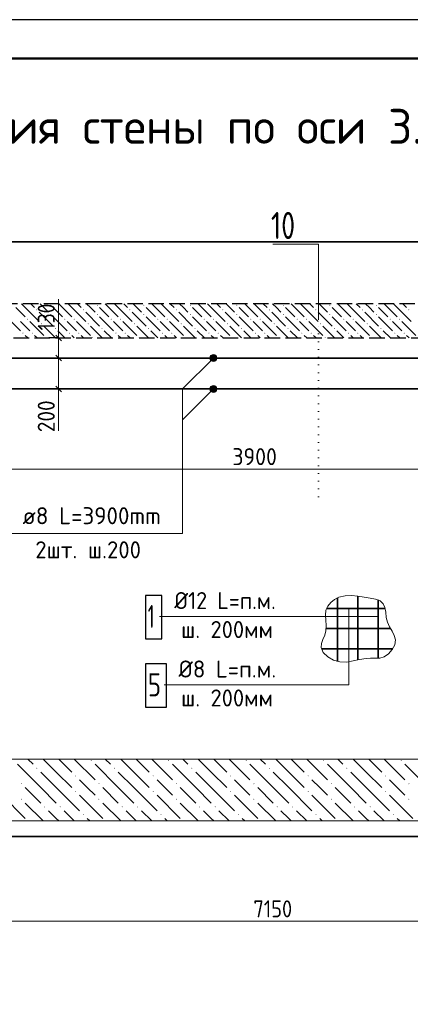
# Model space of a CAD drawing. Header units: millimetres. Extents: x 0 to 59400, y 0 to 42000.
# Tile 6 of 28: x 7919 to 12959, y 29282 to 42000. Entities that reach past the tile are written whole.
import ezdxf

# ---------------------------------------------------------------- set-up
doc = ezdxf.new("R2010")
doc.units = ezdxf.units.MM
doc.linetypes.add('______2', pattern=[270, 200, -70])
doc.linetypes.add('______9', pattern=[100, 0, -100])
for name, color, linetype, lineweight in [('Standard', 7, 'Continuous', 25), ('ЖБ Перекрытие верхний уровень', 7, '______2', 25), ('Заголовок чертежа', 7, 'Continuous', 25), ('Позиционная метка линия выноска', 7, 'Continuous', 13), ('Позиционная метка номер позиции', 7, 'Continuous', 13), ('Размерная линия_ общее', 7, 'Continuous', 13), ('Сечения символ', 7, 'Continuous', 25), ('Фоновоя арматура Х1', 52, 'Continuous', 25)]:
    doc.layers.add(name, color=color, linetype=linetype, lineweight=lineweight)
doc.layers.add('Размерная выноска', color=7, linetype='Continuous')
doc.layers.add('Стена ДОП арматура У', color=7, linetype='Continuous', lineweight=35, true_color=0x5a2814)
doc.styles.add('ISOCPEUR', font='txt')

msp = doc.modelspace()

# ---------------------------------------------------------------- hatches: boundary and pattern name
at = {"layer": 'ЖБ Перекрытие верхний уровень', "linetype": 'Continuous', "lineweight": 18, "transparency": 33554687}
for points in [[(8315, 38312), (8321, 38318), (8328, 38312), (8321, 38305)], [(8915, 38312), (8921, 38318), (8928, 38312), (8921, 38305)], [(9515, 38312), (9521, 38318), (9528, 38312), (9521, 38305)], [(10115, 38312), (10121, 38318), (10128, 38312), (10121, 38305)], [(10715, 38312), (10721, 38318), (10728, 38312), (10721, 38305)], [(11315, 38312), (11321, 38318), (11328, 38312), (11321, 38305)], [(11915, 38312), (11921, 38318), (11928, 38312), (11921, 38305)], [(12515, 38312), (12521, 38318), (12528, 38312), (12521, 38305)], [(8135, 38252), (8141, 38258), (8148, 38252), (8141, 38245)], [(8315, 38192), (8321, 38198), (8328, 38192), (8321, 38185)], [(8735, 38252), (8741, 38258), (8748, 38252), (8741, 38245)], [(8915, 38192), (8921, 38198), (8928, 38192), (8921, 38185)], [(9335, 38252), (9341, 38258), (9348, 38252), (9341, 38245)], [(9515, 38192), (9521, 38198), (9528, 38192), (9521, 38185)], [(9935, 38252), (9941, 38258), (9948, 38252), (9941, 38245)], [(10115, 38192), (10121, 38198), (10128, 38192), (10121, 38185)], [(10535, 38252), (10541, 38258), (10548, 38252), (10541, 38245)], [(10715, 38192), (10721, 38198), (10728, 38192), (10721, 38185)], [(11135, 38252), (11141, 38258), (11148, 38252), (11141, 38245)], [(11315, 38192), (11321, 38198), (11328, 38192), (11321, 38185)], [(11735, 38252), (11741, 38258), (11748, 38252), (11741, 38245)], [(11915, 38192), (11921, 38198), (11928, 38192), (11921, 38185)], [(12335, 38252), (12341, 38258), (12348, 38252), (12341, 38245)], [(12515, 38192), (12521, 38198), (12528, 38192), (12521, 38185)], [(12935, 38252), (12941, 38258), (12948, 38252), (12941, 38245)], [(8015, 38132), (8021, 38138), (8028, 38132), (8021, 38125)], [(8195, 38072), (8201, 38078), (8208, 38072), (8201, 38065)], [(8495, 38132), (8501, 38138), (8508, 38132), (8501, 38125)], [(8615, 38132), (8621, 38138), (8628, 38132), (8621, 38125)], [(8795, 38072), (8801, 38078), (8808, 38072), (8801, 38065)], [(9095, 38132), (9101, 38138), (9108, 38132), (9101, 38125)], [(9215, 38132), (9221, 38138), (9228, 38132), (9221, 38125)], [(9395, 38072), (9401, 38078), (9408, 38072), (9401, 38065)], [(9695, 38132), (9701, 38138), (9708, 38132), (9701, 38125)], [(9815, 38132), (9821, 38138), (9828, 38132), (9821, 38125)], [(9995, 38072), (10001, 38078), (10008, 38072), (10001, 38065)], [(10295, 38132), (10301, 38138), (10308, 38132), (10301, 38125)], [(10415, 38132), (10421, 38138), (10428, 38132), (10421, 38125)], [(10595, 38072), (10601, 38078), (10608, 38072), (10601, 38065)], [(10895, 38132), (10901, 38138), (10908, 38132), (10901, 38125)], [(11015, 38132), (11021, 38138), (11028, 38132), (11021, 38125)], [(11195, 38072), (11201, 38078), (11208, 38072), (11201, 38065)], [(11495, 38132), (11501, 38138), (11508, 38132), (11501, 38125)], [(11615, 38132), (11621, 38138), (11628, 38132), (11621, 38125)], [(11795, 38072), (11801, 38078), (11808, 38072), (11801, 38065)], [(12095, 38132), (12101, 38138), (12108, 38132), (12101, 38125)], [(12215, 38132), (12221, 38138), (12228, 38132), (12221, 38125)], [(12395, 38072), (12401, 38078), (12408, 38072), (12401, 38065)], [(12695, 38132), (12701, 38138), (12708, 38132), (12701, 38125)], [(12815, 38132), (12821, 38138), (12828, 38132), (12821, 38125)], [(7955, 37952), (7961, 37958), (7968, 37952), (7961, 37945)], [(8075, 37952), (8081, 37958), (8088, 37952), (8081, 37945)], [(8375, 38012), (8381, 38018), (8388, 38012), (8381, 38005)], [(8555, 37952), (8561, 37958), (8568, 37952), (8561, 37945)], [(8675, 37952), (8681, 37958), (8688, 37952), (8681, 37945)], [(8975, 38012), (8981, 38018), (8988, 38012), (8981, 38005)], [(9155, 37952), (9161, 37958), (9168, 37952), (9161, 37945)], [(9275, 37952), (9281, 37958), (9288, 37952), (9281, 37945)], [(9575, 38012), (9581, 38018), (9588, 38012), (9581, 38005)], [(9755, 37952), (9761, 37958), (9768, 37952), (9761, 37945)], [(9875, 37952), (9881, 37958), (9888, 37952), (9881, 37945)], [(10175, 38012), (10181, 38018), (10188, 38012), (10181, 38005)], [(10355, 37952), (10361, 37958), (10368, 37952), (10361, 37945)], [(10475, 37952), (10481, 37958), (10488, 37952), (10481, 37945)], [(10775, 38012), (10781, 38018), (10788, 38012), (10781, 38005)], [(10955, 37952), (10961, 37958), (10968, 37952), (10961, 37945)], [(11075, 37952), (11081, 37958), (11088, 37952), (11081, 37945)], [(11375, 38012), (11381, 38018), (11388, 38012), (11381, 38005)], [(11555, 37952), (11561, 37958), (11568, 37952), (11561, 37945)], [(11675, 37952), (11681, 37958), (11688, 37952), (11681, 37945)], [(11975, 38012), (11981, 38018), (11988, 38012), (11981, 38005)], [(12155, 37952), (12161, 37958), (12168, 37952), (12161, 37945)], [(12275, 37952), (12281, 37958), (12288, 37952), (12281, 37945)], [(12575, 38012), (12581, 38018), (12588, 38012), (12581, 38005)], [(12755, 37952), (12761, 37958), (12768, 37952), (12761, 37945)], [(12875, 37952), (12881, 37958), (12888, 37952), (12881, 37945)], [(8255, 37892), (8261, 37898), (8268, 37892), (8266, 37890), (8256, 37890)], [(8855, 37892), (8861, 37898), (8868, 37892), (8866, 37890), (8856, 37890)], [(9455, 37892), (9461, 37898), (9468, 37892), (9466, 37890), (9456, 37890)], [(10055, 37892), (10061, 37898), (10068, 37892), (10066, 37890), (10056, 37890)], [(10655, 37892), (10661, 37898), (10668, 37892), (10666, 37890), (10656, 37890)], [(11255, 37892), (11261, 37898), (11268, 37892), (11266, 37890), (11256, 37890)], [(11855, 37892), (11861, 37898), (11868, 37892), (11866, 37890), (11856, 37890)], [(12455, 37892), (12461, 37898), (12468, 37892), (12466, 37890), (12456, 37890)]]:
    msp.add_hatch(color=7, dxfattribs=at).paths.add_polyline_path(points, flags=16)
at = {"layer": 'Позиционная метка линия выноска', "linetype": 'Continuous', "lineweight": 13, "transparency": 33554687}
for points in [[(10376, 37641), (10451, 37598), (10387, 37662)], [(10387, 37662), (10462, 37618), (10408, 37673)], [(10387, 37662), (10451, 37598), (10462, 37618)], [(10408, 37673), (10462, 37618), (10462, 37641)], [(10408, 37673), (10462, 37641), (10430, 37673)], [(10430, 37673), (10462, 37641), (10451, 37662)], [(10376, 37618), (10430, 37587), (10376, 37641)], [(10376, 37641), (10430, 37587), (10451, 37598)], [(10408, 37587), (10376, 37618), (10387, 37598)], [(10376, 37618), (10408, 37587), (10430, 37587)], [(10387, 37262), (10462, 37218), (10408, 37273)], [(10408, 37273), (10462, 37218), (10462, 37241)], [(10408, 37273), (10462, 37241), (10430, 37273)], [(10430, 37273), (10462, 37241), (10451, 37262)], [(10376, 37241), (10451, 37198), (10387, 37262)], [(10376, 37218), (10430, 37187), (10376, 37241)], [(10376, 37241), (10430, 37187), (10451, 37198)], [(10408, 37187), (10376, 37218), (10387, 37198)], [(10376, 37218), (10408, 37187), (10430, 37187)], [(10387, 37262), (10451, 37198), (10462, 37218)]]:
    msp.add_hatch(color=7, dxfattribs=at).paths.add_polyline_path(points)
at = {"layer": 'Фоновоя арматура Х1', "linetype": 'Continuous', "lineweight": 18, "transparency": 33554687}
for points in [[(8835, 32432), (8841, 32438), (8848, 32432), (8841, 32425)], [(9835, 32432), (9841, 32438), (9848, 32432), (9841, 32425)], [(10835, 32432), (10841, 32438), (10848, 32432), (10841, 32425)], [(11835, 32432), (11841, 32438), (11848, 32432), (11841, 32425)], [(12835, 32432), (12841, 32438), (12848, 32432), (12841, 32425)], [(8135, 32332), (8141, 32338), (8148, 32332), (8141, 32325)], [(9135, 32332), (9141, 32338), (9148, 32332), (9141, 32325)], [(10135, 32332), (10141, 32338), (10148, 32332), (10141, 32325)], [(11135, 32332), (11141, 32338), (11148, 32332), (11141, 32325)], [(12135, 32332), (12141, 32338), (12148, 32332), (12141, 32325)], [(8635, 32232), (8641, 32238), (8648, 32232), (8641, 32225)], [(9635, 32232), (9641, 32238), (9648, 32232), (9641, 32225)], [(10635, 32232), (10641, 32238), (10648, 32232), (10641, 32225)], [(11635, 32232), (11641, 32238), (11648, 32232), (11641, 32225)], [(12635, 32232), (12641, 32238), (12648, 32232), (12641, 32225)], [(7935, 32132), (7941, 32138), (7948, 32132), (7941, 32125)], [(8935, 32132), (8941, 32138), (8948, 32132), (8941, 32125)], [(9935, 32132), (9941, 32138), (9948, 32132), (9941, 32125)], [(10935, 32132), (10941, 32138), (10948, 32132), (10941, 32125)], [(11935, 32132), (11941, 32138), (11948, 32132), (11941, 32125)], [(12935, 32132), (12941, 32138), (12948, 32132), (12941, 32125)], [(7935, 31932), (7941, 31938), (7948, 31932), (7941, 31925)], [(8635, 32032), (8641, 32038), (8648, 32032), (8641, 32025)], [(8935, 31932), (8941, 31938), (8948, 31932), (8941, 31925)], [(9635, 32032), (9641, 32038), (9648, 32032), (9641, 32025)], [(9935, 31932), (9941, 31938), (9948, 31932), (9941, 31925)], [(10635, 32032), (10641, 32038), (10648, 32032), (10641, 32025)], [(10935, 31932), (10941, 31938), (10948, 31932), (10941, 31925)], [(11635, 32032), (11641, 32038), (11648, 32032), (11641, 32025)], [(11935, 31932), (11941, 31938), (11948, 31932), (11941, 31925)], [(12635, 32032), (12641, 32038), (12648, 32032), (12641, 32025)], [(12935, 31932), (12941, 31938), (12948, 31932), (12941, 31925)], [(8235, 31832), (8241, 31838), (8248, 31832), (8241, 31825)], [(8435, 31832), (8441, 31838), (8448, 31832), (8441, 31825)], [(9235, 31832), (9241, 31838), (9248, 31832), (9241, 31825)], [(9435, 31832), (9441, 31838), (9448, 31832), (9441, 31825)], [(10235, 31832), (10241, 31838), (10248, 31832), (10241, 31825)], [(10435, 31832), (10441, 31838), (10448, 31832), (10441, 31825)], [(11235, 31832), (11241, 31838), (11248, 31832), (11241, 31825)], [(11435, 31832), (11441, 31838), (11448, 31832), (11441, 31825)], [(12235, 31832), (12241, 31838), (12248, 31832), (12241, 31825)], [(12435, 31832), (12441, 31838), (12448, 31832), (12441, 31825)], [(8735, 31732), (8741, 31738), (8748, 31732), (8741, 31725)], [(9735, 31732), (9741, 31738), (9748, 31732), (9741, 31725)], [(10735, 31732), (10741, 31738), (10748, 31732), (10741, 31725)], [(11735, 31732), (11741, 31738), (11748, 31732), (11741, 31725)], [(12735, 31732), (12741, 31738), (12748, 31732), (12741, 31725)]]:
    msp.add_hatch(color=7, dxfattribs=at).paths.add_polyline_path(points, flags=16)

# ---------------------------------------------------------------- linework, layer by layer
at = {"layer": 'Standard', "color": 7, "linetype": 'Continuous', "lineweight": 25, "transparency": 33554687}
for p, q in [((8385, 37927), (8460, 37852)), ((8385, 37667), (8460, 37592)), ((8385, 37267), (8460, 37192))]:
    msp.add_line(p, q, dxfattribs=at)
at = {"layer": 'Standard', "color": 7, "linetype": 'Continuous', "lineweight": 13, "transparency": 33554687}
for p, q in [((8422, 37890), (8422, 37965)), ((8422, 37630), (8422, 37230)), ((8422, 37230), (8422, 37155)), ((7060, 36196), (14860, 36196))]:
    msp.add_line(p, q, dxfattribs=at)
at = {"layer": 'Standard', "color": 7, "linetype": 'Continuous', "lineweight": -3, "transparency": 33554687}
for p, q in [((8422, 37890), (8297, 37890)), ((8422, 37890), (8547, 37890)), ((8422, 37890), (8422, 37890)), ((8422, 37630), (8297, 37630)), ((8422, 37630), (8547, 37630)), ((8422, 37630), (8742, 37630)), ((8422, 37230), (8297, 37230)), ((8422, 37230), (8547, 37230)), ((8422, 37230), (8742, 37230))]:
    msp.add_line(p, q, dxfattribs=at)
at = {"layer": 'Standard', "color": 7, "linetype": 'Continuous', "lineweight": 25, "transparency": 33554687}
msp.add_lwpolyline([(0, 0), (59400, 0), (59400, 42000), (0, 42000), (0, 0)], close=True, dxfattribs=at)
at = {"layer": 'Standard', "color": 7, "linetype": 'Continuous', "lineweight": 50, "transparency": 33554687}
msp.add_lwpolyline([(2000, 41500), (58900, 41500), (58900, 500), (2000, 500), (2000, 41500)], close=True, dxfattribs=at)
at = {"layer": 'Standard', "color": 7, "linetype": 'Continuous', "lineweight": 13, "transparency": 33554687}
for points in [[(58900, 41500), (2000, 41500), (2000, 500), (58900, 500), (58900, 41500)], [(8422, 37890), (8422, 37880), (8422, 37880), (8422, 37630)]]:
    msp.add_lwpolyline(points, dxfattribs=at)
at = {"layer": 'Standard', "color": 254, "linetype": 'Continuous', "lineweight": 35, "true_color": 0xc4c4ff, "transparency": 33554687}
msp.add_lwpolyline([(2760, 31450), (19160, 31450), (19160, 39130), (2760, 39130), (2760, 31450)], dxfattribs=at)
at = {"layer": 'ЖБ Перекрытие верхний уровень', "color": 7, "linetype": '______2', "lineweight": 25, "transparency": 33554687}
for p, q in [((18960, 38330), (4060, 38330)), ((4060, 37890), (18960, 37890))]:
    msp.add_line(p, q, dxfattribs=at)
at = {"layer": 'ЖБ Перекрытие верхний уровень', "color": 9, "linetype": 'Continuous', "lineweight": 18, "true_color": 0xc7c7c7, "transparency": 33554687}
for p, q in [((7871, 38282), (7991, 38162)), ((7943, 38330), (7991, 38282)), ((7991, 38282), (8171, 38102)), ((8063, 38330), (8111, 38282)), ((8231, 38282), (8183, 38330)), ((8291, 38222), (8231, 38282)), ((8351, 38282), (8471, 38162)), ((8471, 38282), (8423, 38330)), ((8471, 38282), (8591, 38162)), ((8543, 38330), (8591, 38282)), ((8591, 38282), (8771, 38102)), ((8663, 38330), (8711, 38282)), ((8831, 38282), (8783, 38330)), ((8891, 38222), (8831, 38282)), ((8951, 38282), (9071, 38162)), ((9071, 38282), (9023, 38330)), ((9071, 38282), (9191, 38162)), ((9143, 38330), (9191, 38282)), ((9191, 38282), (9371, 38102)), ((9263, 38330), (9311, 38282)), ((9431, 38282), (9383, 38330)), ((9491, 38222), (9431, 38282)), ((9551, 38282), (9671, 38162)), ((9671, 38282), (9623, 38330)), ((9671, 38282), (9791, 38162)), ((9743, 38330), (9791, 38282)), ((9791, 38282), (9971, 38102)), ((9863, 38330), (9911, 38282)), ((10031, 38282), (9983, 38330)), ((10091, 38222), (10031, 38282)), ((10151, 38282), (10271, 38162)), ((10271, 38282), (10223, 38330)), ((10271, 38282), (10391, 38162)), ((10343, 38330), (10391, 38282)), ((10391, 38282), (10571, 38102)), ((10463, 38330), (10511, 38282)), ((10631, 38282), (10583, 38330)), ((10691, 38222), (10631, 38282)), ((10751, 38282), (10871, 38162)), ((10871, 38282), (10823, 38330)), ((10871, 38282), (10991, 38162)), ((10943, 38330), (10991, 38282)), ((10991, 38282), (11171, 38102)), ((11063, 38330), (11111, 38282)), ((11231, 38282), (11183, 38330)), ((11291, 38222), (11231, 38282)), ((11351, 38282), (11471, 38162)), ((11471, 38282), (11423, 38330)), ((11471, 38282), (11591, 38162)), ((11543, 38330), (11591, 38282)), ((11591, 38282), (11771, 38102)), ((11663, 38330), (11711, 38282)), ((11831, 38282), (11783, 38330)), ((11891, 38222), (11831, 38282)), ((11951, 38282), (12071, 38162)), ((12071, 38282), (12023, 38330)), ((12071, 38282), (12191, 38162)), ((12143, 38330), (12191, 38282)), ((12191, 38282), (12371, 38102)), ((12263, 38330), (12311, 38282)), ((12431, 38282), (12383, 38330)), ((12491, 38222), (12431, 38282)), ((12551, 38282), (12671, 38162)), ((12671, 38282), (12623, 38330)), ((12671, 38282), (12791, 38162)), ((12743, 38330), (12791, 38282)), ((12791, 38282), (12971, 38102)), ((12863, 38330), (12911, 38282)), ((7751, 38162), (7931, 37982)), ((8171, 38222), (8351, 38042)), ((8351, 38162), (8531, 37982)), ((8771, 38222), (8951, 38042)), ((8951, 38162), (9131, 37982)), ((9371, 38222), (9551, 38042)), ((9551, 38162), (9731, 37982)), ((9971, 38222), (10151, 38042)), ((10151, 38162), (10331, 37982)), ((10571, 38222), (10751, 38042)), ((10751, 38162), (10931, 37982)), ((11171, 38222), (11351, 38042)), ((11351, 38162), (11531, 37982)), ((11771, 38222), (11951, 38042)), ((11951, 38162), (12131, 37982)), ((12371, 38222), (12551, 38042)), ((12551, 38162), (12731, 37982)), ((7991, 38042), (7931, 38102)), ((8051, 37982), (7991, 38042)), ((8051, 38102), (8231, 37922)), ((8231, 38042), (8383, 37890)), ((8591, 38042), (8531, 38102)), ((8651, 37982), (8591, 38042)), ((8651, 38102), (8831, 37922)), ((8831, 38042), (8983, 37890)), ((9191, 38042), (9131, 38102)), ((9251, 37982), (9191, 38042)), ((9251, 38102), (9431, 37922)), ((9431, 38042), (9583, 37890)), ((9791, 38042), (9731, 38102)), ((9851, 37982), (9791, 38042)), ((9851, 38102), (10031, 37922)), ((10031, 38042), (10183, 37890)), ((10391, 38042), (10331, 38102)), ((10451, 37982), (10391, 38042)), ((10451, 38102), (10631, 37922)), ((10631, 38042), (10783, 37890)), ((10991, 38042), (10931, 38102)), ((11051, 37982), (10991, 38042)), ((11051, 38102), (11231, 37922)), ((11231, 38042), (11383, 37890)), ((11591, 38042), (11531, 38102)), ((11651, 37982), (11591, 38042)), ((11651, 38102), (11831, 37922)), ((11831, 38042), (11983, 37890)), ((12191, 38042), (12131, 38102)), ((12251, 37982), (12191, 38042)), ((12251, 38102), (12431, 37922)), ((12431, 38042), (12583, 37890)), ((12791, 38042), (12731, 38102)), ((12851, 37982), (12791, 38042)), ((12851, 38102), (13031, 37922)), ((7991, 37922), (8023, 37890)), ((8111, 37922), (8143, 37890)), ((8503, 37890), (8411, 37982)), ((8591, 37922), (8623, 37890)), ((8711, 37922), (8743, 37890)), ((9103, 37890), (9011, 37982)), ((9191, 37922), (9223, 37890)), ((9311, 37922), (9343, 37890)), ((9703, 37890), (9611, 37982)), ((9791, 37922), (9823, 37890)), ((9911, 37922), (9943, 37890)), ((10303, 37890), (10211, 37982)), ((10391, 37922), (10423, 37890)), ((10511, 37922), (10543, 37890)), ((10903, 37890), (10811, 37982)), ((10991, 37922), (11023, 37890)), ((11111, 37922), (11143, 37890)), ((11503, 37890), (11411, 37982)), ((11591, 37922), (11623, 37890)), ((11711, 37922), (11743, 37890)), ((12103, 37890), (12011, 37982)), ((12191, 37922), (12223, 37890)), ((12311, 37922), (12343, 37890)), ((12703, 37890), (12611, 37982)), ((12791, 37922), (12823, 37890)), ((12911, 37922), (12943, 37890))]:
    msp.add_line(p, q, dxfattribs=at)
at = {"layer": 'Позиционная метка линия выноска', "color": 7, "linetype": 'Continuous', "lineweight": 13, "transparency": 33554687}
for p, q in [((10387, 37662), (10387, 37662)), ((10451, 37662), (10451, 37662)), ((10387, 37598), (10387, 37598)), ((10451, 37598), (10451, 37598)), ((10387, 37262), (10387, 37262)), ((10387, 37198), (10387, 37198)), ((10451, 37262), (10451, 37262)), ((10451, 37198), (10451, 37198))]:
    msp.add_line(p, q, dxfattribs=at)
for points in [[(7824, 35365), (10019, 35365), (10019, 37230), (10419, 37630)], [(10019, 35365), (10019, 36830), (10419, 37230)]]:
    msp.add_lwpolyline(points, dxfattribs=at)
for centre in [(10419, 37630), (10419, 37230)]:
    msp.add_circle(centre, 45, dxfattribs=at)
at = {"layer": 'Позиционная метка номер позиции', "color": 7, "linetype": 'Continuous', "lineweight": 35, "transparency": 33554687}
for p, q in [((12022, 34533), (12022, 33710)), ((12283, 34554), (12283, 33731)), ((12544, 34506), (12544, 33753)), ((11880, 34396), (12635, 34396)), ((11875, 34136), (12703, 34136)), ((11812, 33875), (12734, 33875))]:
    msp.add_line(p, q, dxfattribs=at)
at = {"layer": 'Позиционная метка номер позиции', "color": 7, "linetype": 'Continuous', "lineweight": 25, "transparency": 33554687}
for points in [[(9543, 34002), (9753, 34002), (9753, 34562), (9543, 34562), (9543, 34002)], [(9543, 33119), (9813, 33119), (9813, 33679), (9543, 33679), (9543, 33119)]]:
    msp.add_lwpolyline(points, dxfattribs=at)
at = {"layer": 'Позиционная метка номер позиции', "color": 7, "linetype": '______2', "lineweight": 13, "transparency": 33554687}
msp.add_lwpolyline([(12366, 34539), (12282, 34554), (12199, 34563), (12117, 34560), (12037, 34539), (11983, 34511), (11934, 34472), (11896, 34426), (11871, 34373), (11864, 34310), (11869, 34243), (11875, 34175), (11871, 34107), (11855, 34051), (11833, 33995), (11814, 33941), (11810, 33890), (11836, 33825), (11894, 33769), (11970, 33728), (12052, 33704), (12140, 33702), (12224, 33717), (12306, 33737), (12389, 33750), (12448, 33751), (12508, 33751), (12567, 33755), (12623, 33772), (12680, 33810), (12727, 33864), (12758, 33927), (12767, 33991), (12753, 34048), (12724, 34102), (12691, 34157), (12664, 34216), (12650, 34280), (12642, 34346), (12632, 34407), (12611, 34457), (12569, 34494), (12511, 34517), (12441, 34530), (12366, 34539)], dxfattribs=at)
at = {"layer": 'Позиционная метка номер позиции', "color": 7, "linetype": 'Continuous', "lineweight": 13, "transparency": 33554687}
for points in [[(9783, 33409), (12166, 33409), (12166, 34396)], [(9723, 34292), (11150, 34292), (12544, 34292)]]:
    msp.add_lwpolyline(points, dxfattribs=at)
at = {"layer": 'Размерная выноска', "color": 7, "linetype": 'Continuous', "lineweight": 13, "transparency": 33554687}
for p, q in [((8422, 37890), (8422, 38390)), ((8422, 37230), (8422, 36690))]:
    msp.add_line(p, q, dxfattribs=at)
at = {"layer": 'Размерная линия_ общее', "color": 7, "linetype": 'Continuous', "lineweight": 13, "transparency": 33554687}
msp.add_line((4060, 30355), (18360, 30355), dxfattribs=at)
at = {"layer": 'Сечения символ', "color": 7, "linetype": '______9', "lineweight": 13, "transparency": 33554687}
msp.add_line((11774, 35839), (11774, 38123), dxfattribs=at)
at = {"layer": 'Сечения символ', "color": 7, "linetype": 'Continuous', "lineweight": 13, "transparency": 33554687}
msp.add_lwpolyline([(11774, 38123), (11774, 39099), (11184, 39099)], dxfattribs=at)
at = {"layer": 'Стена ДОП арматура У', "color": 19, "linetype": 'Continuous', "lineweight": 35, "true_color": 0x5a2814, "transparency": 33554687}
for p, q in [((14852, 37630), (7068, 37630)), ((14852, 37230), (7068, 37230))]:
    msp.add_line(p, q, dxfattribs=at)
at = {"layer": 'Фоновоя арматура Х1', "color": 7, "linetype": 'Continuous', "lineweight": 13, "transparency": 33554687}
for p, q in [((18960, 32450), (4060, 32450)), ((3260, 31650), (18960, 31650))]:
    msp.add_line(p, q, dxfattribs=at)
at = {"layer": 'Фоновоя арматура Х1', "color": 252, "linetype": 'Continuous', "lineweight": 18, "true_color": 0x8f8f8f, "transparency": 33554687}
for p, q in [((8023, 32450), (8091, 32382)), ((8391, 32282), (8223, 32450)), ((8423, 32450), (8591, 32282)), ((8623, 32450), (8891, 32182)), ((9023, 32450), (9091, 32382)), ((9391, 32282), (9223, 32450)), ((9423, 32450), (9591, 32282)), ((9623, 32450), (9891, 32182)), ((10023, 32450), (10091, 32382)), ((10391, 32282), (10223, 32450)), ((10423, 32450), (10591, 32282)), ((10623, 32450), (10891, 32182)), ((11023, 32450), (11091, 32382)), ((11391, 32282), (11223, 32450)), ((11423, 32450), (11591, 32282)), ((11623, 32450), (11891, 32182)), ((12023, 32450), (12091, 32382)), ((12391, 32282), (12223, 32450)), ((12423, 32450), (12591, 32282)), ((12623, 32450), (12891, 32182)), ((8191, 32082), (7891, 32382)), ((9191, 32082), (8891, 32382)), ((10191, 32082), (9891, 32382)), ((11191, 32082), (10891, 32382)), ((12191, 32082), (11891, 32382)), ((13191, 32082), (12891, 32382)), ((8191, 32282), (8391, 32082)), ((8391, 32282), (8591, 32082)), ((8791, 32082), (8691, 32182)), ((9191, 32282), (9391, 32082)), ((9391, 32282), (9591, 32082)), ((9791, 32082), (9691, 32182)), ((10191, 32282), (10391, 32082)), ((10391, 32282), (10591, 32082)), ((10791, 32082), (10691, 32182)), ((11191, 32282), (11391, 32082)), ((11391, 32282), (11591, 32082)), ((11791, 32082), (11691, 32182)), ((12191, 32282), (12391, 32082)), ((12391, 32282), (12591, 32082)), ((12791, 32082), (12691, 32182)), ((7991, 32082), (8191, 31882)), ((8191, 32082), (8391, 31882)), ((8391, 32082), (8691, 31782)), ((8891, 31982), (8791, 32082)), ((8991, 32082), (9191, 31882)), ((9191, 32082), (9391, 31882)), ((9391, 32082), (9691, 31782)), ((9891, 31982), (9791, 32082)), ((9991, 32082), (10191, 31882)), ((10191, 32082), (10391, 31882)), ((10391, 32082), (10691, 31782)), ((10891, 31982), (10791, 32082)), ((10991, 32082), (11191, 31882)), ((11191, 32082), (11391, 31882)), ((11391, 32082), (11691, 31782)), ((11891, 31982), (11791, 32082)), ((11991, 32082), (12191, 31882)), ((12191, 32082), (12391, 31882)), ((12391, 32082), (12691, 31782)), ((12891, 31982), (12791, 32082)), ((7691, 31982), (7991, 31682)), ((8691, 31982), (8991, 31682)), ((9691, 31982), (9991, 31682)), ((10691, 31982), (10991, 31682)), ((11691, 31982), (11991, 31682)), ((12691, 31982), (12991, 31682)), ((7991, 31882), (8223, 31650)), ((8991, 31882), (9223, 31650)), ((9991, 31882), (10223, 31650)), ((10991, 31882), (11223, 31650)), ((11991, 31882), (12223, 31650)), ((8391, 31682), (8291, 31782)), ((8423, 31650), (8391, 31682)), ((8491, 31782), (8623, 31650)), ((8791, 31682), (8823, 31650)), ((9391, 31682), (9291, 31782)), ((9423, 31650), (9391, 31682)), ((9491, 31782), (9623, 31650)), ((9791, 31682), (9823, 31650)), ((10391, 31682), (10291, 31782)), ((10423, 31650), (10391, 31682)), ((10491, 31782), (10623, 31650)), ((10791, 31682), (10823, 31650)), ((11391, 31682), (11291, 31782)), ((11423, 31650), (11391, 31682)), ((11491, 31782), (11623, 31650)), ((11791, 31682), (11823, 31650)), ((12391, 31682), (12291, 31782)), ((12423, 31650), (12391, 31682)), ((12491, 31782), (12623, 31650)), ((12791, 31682), (12823, 31650))]:
    msp.add_line(p, q, dxfattribs=at)

# ---------------------------------------------------------------- texts
at = {"layer": 'Standard', "color": 7, "linetype": 'Continuous', "lineweight": 25, "transparency": 33554687, "char_height": 220, "attachment_point": 7, "rotation": 90, "style": 'ISOCPEUR'}
for s, insert, width in [('\\W0.83;130', (8372, 37987), 508.56), ('\\W0.91;200', (8372, 36672), 562)]:
    msp.add_mtext(s, dxfattribs=dict(at, insert=insert, width=width))
at = {"layer": 'Standard', "color": 7, "linetype": 'Continuous', "lineweight": 25, "transparency": 33554687, "insert": (10663, 36246), "char_height": 220, "width": 718.09, "attachment_point": 7, "style": 'ISOCPEUR'}
msp.add_mtext('\\W0.93;3900', dxfattribs=at)
at = {"layer": 'Заголовок чертежа', "color": 7, "linetype": 'Continuous', "lineweight": 50, "transparency": 33554687, "insert": (3000, 40275), "char_height": 450, "width": 10700.92, "attachment_point": 7, "style": 'ISOCPEUR'}
msp.add_mtext('\\W0.98;Схема армирования стены по оси 3.1', dxfattribs=at)
at = {"layer": 'Позиционная метка номер позиции', "color": 7, "linetype": 'Continuous', "lineweight": 25, "transparency": 33554687, "attachment_point": 7, "style": 'ISOCPEUR'}
for s, insert, char_height, width in [('\\W0.94;Ø12 L=п.м.', (9914, 34387), 220, 1488.69), ('\\W0.56;1', (9573, 34142), 300, 233.34), ('\\W0.96;ш. 200мм', (10002, 34013), 220, 1315.47), ('\\W0.97;Ø8 L=п.м.', (9969, 33503), 220, 1381.57), ('\\W0.78;5', (9573, 33259), 300, 326.41), ('\\W0.96;ш. 200мм', (10002, 33129), 220, 1315.47)]:
    msp.add_mtext(s, dxfattribs=dict(at, insert=insert, char_height=char_height, width=width))
at = {"layer": 'Размерная линия_ общее', "color": 7, "linetype": 'Continuous', "lineweight": 25, "transparency": 33554687, "insert": (10935, 30405), "char_height": 220, "width": 666.9, "attachment_point": 7, "style": 'ISOCPEUR'}
msp.add_mtext('\\W0.87;7150', dxfattribs=at)
at = {"layer": 'Сечения символ', "color": 7, "linetype": 'Continuous', "lineweight": 35, "transparency": 33554687, "insert": (11162, 39167), "char_height": 350, "width": 551, "attachment_point": 7, "style": 'ISOCPEUR'}
msp.add_mtext('\\W0.75;10', dxfattribs=at)
at = {"layer": 'Стена ДОП арматура У', "color": 7, "linetype": 'Continuous', "lineweight": 13, "transparency": 33554687, "char_height": 220, "attachment_point": 7, "style": 'ISOCPEUR'}
for s, insert, width in [('\\W0.98;ø8 L=3900mm ', (7955, 35483), 2042.61), ('\\W0.97;2шт. ш.200 ', (8120, 35043), 1712.32)]:
    msp.add_mtext(s, dxfattribs=dict(at, insert=insert, width=width))

doc.saveas('drawing.dxf')
